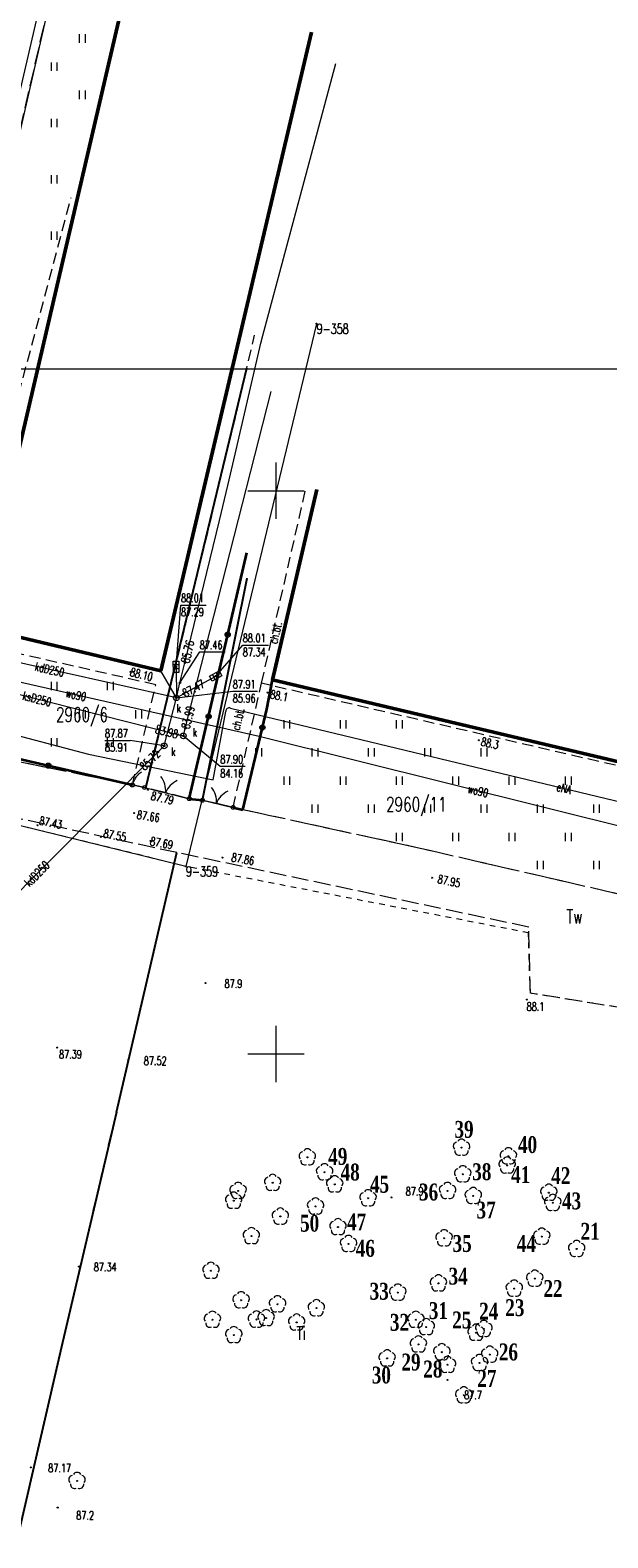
# Model space of a CAD drawing. Header units: metres. Extents: x 7427346 to 7428402, y 5774471 to 5775252.
# Tile 16 of 24: x 7427828 to 7427879, y 5774857 to 5774991. Entities that reach past the tile are written whole.
import ezdxf
from ezdxf.enums import TextEntityAlignment as Align

# ---------------------------------------------------------------- set-up
doc = ezdxf.new("R2010")
doc.units = ezdxf.units.M
doc.header["$MEASUREMENT"] = 0
for name, pattern in [('1', [0]), ('2_OTKC', [1.5, 1, -0.5]), ('2_OTKJ', [2, 1.5, -0.5]), ('2_OTKK', [0]), ('2_OTKU', [2, 1.5, -0.5]), ('2_OTZT', [1.5, 1, -0.5]), ('3_EGBU_A', [0]), ('4_SUEP_A', [0]), ('4_SUKP', [0]), ('4_SUSP', [0]), ('4_SUWP', [0]), ('GDE', [0]), ('GUK', [2, 1.5, -0.5]), ('GUZ', [1, 0.5, -0.5])]:
    doc.linetypes.add(name, pattern=pattern)
doc.layers.get('0').update_dxf_attribs({"color": 250, "linetype": 'CONTINUOUS', "lineweight": 100})
for name, color, linetype, lineweight in [('Dzialki', 7, 'GDE', 18), ('EGBB_L_0', 7, '3_EGBU_A', 50), ('Kontury', 3, 'GUK', 18), ('numeracja', 10, 'CONTINUOUS', 100), ('Numery_dzialek', 7, 'CONTINUOUS', 13), ('Numery_konturow', 3, 'CONTINUOUS', 13), ('Numery_punktow', 7, 'CONTINUOUS', 9), ('Numery_uzytkow', 3, 'CONTINUOUS', 13), ('OTK_E_T_1', 7, 'CONTINUOUS', 0), ('OTK_L_0', 7, '2_OTKJ', 18), ('OTK_L_1', 7, '2_OTKK', 25), ('OTK_L_2', 7, '2_OTKC', 18), ('OTK_L_4', 7, '2_OTKU', 18), ('OTO_L_0', 7, 'CONTINUOUS', 35), ('OTO_L_1', 7, 'CONTINUOUS', 18), ('OTO_L_2', 7, 'CONTINUOUS', 18), ('OTR_T_0', 7, 'CONTINUOUS', 18), ('OTR_T_1', 7, 'CONTINUOUS', 18), ('OTZ_L_3', 7, '2_OTZT', 18), ('Podzial_sekcyjny_krzyze', 7, '1', 18), ('Punkty', 7, 'CONTINUOUS', 18), ('ramka', 7, 'CONTINUOUS', 0), ('SUEP_E_T_0', 1, 'CONTINUOUS', 0), ('SUEP_L_0', 1, '4_SUEP_A', 18), ('SUSP_L_0', 7, '4_SUSP', 18), ('SUWP_E_T_0', 5, 'CONTINUOUS', 0), ('SUWP_L_0', 5, '4_SUWP', 18), ('Uzytki', 3, 'GUZ', 18)]:
    doc.layers.add(name, color=color, linetype=linetype, lineweight=lineweight)
for name, color, linetype, lineweight, true_color in [('OTZ_T_0', 7, 'CONTINUOUS', 18, 0x008000), ('SUK_E_T_4', 7, 'CONTINUOUS', 0, 0x803300), ('SUK_T_1', 7, 'CONTINUOUS', 18, 0x803300), ('SUK_T_3', 7, 'CONTINUOUS', 18, 0x803300), ('SUKP_E_T_0', 7, 'CONTINUOUS', 0, 0x803300), ('SUKP_L_0', 7, '4_SUKP', 18, 0x803300), ('SUKR_T_0', 7, 'CONTINUOUS', 18, 0x803300)]:
    doc.layers.add(name, color=color, linetype=linetype, lineweight=lineweight, true_color=true_color)
doc.styles.get("Standard").update_dxf_attribs({"font": 'Simplex.SHX', "width": 0.75})

# ---------------------------------------------------------------- blocks, each defined once
blk = doc.blocks.new('GRO')
at = {"linetype": 'Continuous'}
blk.add_circle((0, 0), 0.045, dxfattribs=at)
blk = doc.blocks.new('2_OTRN')
at = {"linetype": 'Continuous'}
blk.add_circle((0, 0), 0.045, dxfattribs=at)
blk = doc.blocks.new('2_OTRS')
at = {"linetype": 'Continuous'}
blk.add_circle((0, 0), 0.045, dxfattribs=at)
blk = doc.blocks.new('2_OTZT')
at = {"linetype": 'Continuous'}
for p, q in [((-0.2625, -0.375), (-0.2625, 0.375)), ((0.2625, -0.375), (0.2625, 0.375))]:
    blk.add_line(p, q, dxfattribs=at)
blk = doc.blocks.new('2_OTZL')
at = {"linetype": 'Continuous'}
blk.add_circle((0, 0), 0.045, dxfattribs=at)
for centre, start, end in [((-0.36, 0.12), 102.1445, 221.86), ((0, 0.38), 30.1401, 149.8599), ((0.36, 0.12), 318.14, 77.8555), ((-0.22, -0.3), 174.1482, 293.8542), ((0.22, -0.3), 246.1458, 5.8518)]:
    blk.add_arc(centre, 0.375, start, end, dxfattribs=at)
blk = doc.blocks.new('4_SUKK')
at = {"linetype": 'Continuous'}
for p, q in [((-0.5, -0.25), (-0.5, 0.25)), ((-0.5, 0.25), (0.5, 0.25)), ((-0.175, 0.25), (-0.175, -0.25)), ((0.175, 0.25), (0.175, -0.25)), ((0.5, 0.25), (0.5, -0.25)), ((0.5, -0.25), (-0.5, -0.25))]:
    blk.add_line(p, q, dxfattribs=at)
blk = doc.blocks.new('4_SUKS')
at = {"linetype": 'Continuous'}
blk.add_circle((0, 0), 0.25, dxfattribs=at)
blk = doc.blocks.new('4_SUPS')
at = {"linetype": 'Continuous'}
blk.add_circle((0, 0), 0.0625, dxfattribs=at)

msp = doc.modelspace()

# ---------------------------------------------------------------- linework, layer by layer
at = {"layer": 'Dzialki'}
for p, q in [((7427834.07, 5775011.75), (7427813.92, 5774923.56)), ((7427853.6, 5774964.84), (7427842, 5774916.65)), ((7427842, 5774916.65), (7427813.92, 5774923.56))]:
    msp.add_line(p, q, dxfattribs=at)
at = {"layer": 'EGBB_L_0', "linetype": '3_EGBU_A'}
for p, q in [((7427823.49, 5774937.9), (7427836.77, 5774994.93)), ((7427839.76, 5774934.02), (7427853.14, 5774990.72)), ((7427849.67, 5774933.21), (7427853.62, 5774950.13)), ((7427839.76, 5774934.02), (7427823.49, 5774937.9)), ((7427886.1, 5774924.59), (7427849.67, 5774933.21))]:
    msp.add_line(p, q, dxfattribs=at)
at = {"layer": 'Kontury'}
msp.add_line((7427813.92, 5774923.56), (7427834.07, 5775011.75), dxfattribs=at)
at = {"layer": 'OTK_L_0', "linetype": '2_OTKJ'}
for p, q in [((7427837.24, 5774923.88), (7427814.83, 5774928.44)), ((7427841.19, 5774917.88), (7427813.69, 5774923.8)), ((7427838.32, 5774923.66), (7427837.24, 5774923.88)), ((7427838.45, 5774923.63), (7427838.32, 5774923.66)), ((7427842.3, 5774922.66), (7427838.45, 5774923.63)), ((7427843.46, 5774922.52), (7427842.3, 5774922.66)), ((7427846.19, 5774921.89), (7427843.46, 5774922.52)), ((7427847.06, 5774921.68), (7427846.19, 5774921.89)), ((7427862.53, 5774918.31), (7427847.06, 5774921.68)), ((7427872.43, 5774911.26), (7427841.19, 5774917.88)), ((7427883.27, 5774913.53), (7427862.53, 5774918.31)), ((7427872.58, 5774905.39), (7427872.43, 5774911.26)), ((7427902.84, 5774900.53), (7427872.58, 5774905.39))]:
    msp.add_line(p, q, dxfattribs=at)
at = {"layer": 'OTK_L_1', "linetype": '2_OTKK'}
for p, q in [((7427838.45, 5774923.63), (7427847.41, 5774960.89)), ((7427843.46, 5774922.52), (7427847.43, 5774942.23)), ((7427835.82, 5774894.83), (7427841.19, 5774917.88)), ((7427835.82, 5774894.83), (7427831.05, 5774874.37)), ((7427831.05, 5774874.37), (7427827.11, 5774857.31))]:
    msp.add_line(p, q, dxfattribs=at)
at = {"layer": 'OTK_L_2', "linetype": '2_OTKC'}
for p, q in [((7427821.36, 5774936.85), (7427831.8, 5774976.03)), ((7427823.49, 5774937.9), (7427832.35, 5774975.97)), ((7427838.45, 5774923.63), (7427848.1, 5774963.83)), ((7427847.41, 5774960.89), (7427838.45, 5774923.63)), ((7427839.76, 5774934.02), (7427846.17, 5774961.18)), ((7427848.71, 5774932.91), (7427852.59, 5774949.96)), ((7427849.67, 5774933.21), (7427853.62, 5774950.13)), ((7427843.46, 5774922.52), (7427847.43, 5774942.23)), ((7427839.76, 5774934.02), (7427823.49, 5774937.9)), ((7427839.32, 5774932.78), (7427821.36, 5774936.85)), ((7427886.1, 5774924.59), (7427849.67, 5774933.21)), ((7427837.24, 5774923.88), (7427839.32, 5774932.78)), ((7427846.19, 5774921.89), (7427848.71, 5774932.91)), ((7427885.97, 5774924.27), (7427848.71, 5774932.91)), ((7427838.32, 5774923.66), (7427837.24, 5774923.88)), ((7427838.45, 5774923.63), (7427838.32, 5774923.66)), ((7427846.19, 5774921.89), (7427843.46, 5774922.52))]:
    msp.add_line(p, q, dxfattribs=at)
at = {"layer": 'OTK_L_4', "linetype": '2_OTKU'}
for p, q in [((7427841.19, 5774917.88), (7427813.69, 5774923.8)), ((7427835.82, 5774894.83), (7427841.19, 5774917.88)), ((7427831.05, 5774874.37), (7427835.82, 5774894.83)), ((7427827.11, 5774857.31), (7427831.05, 5774874.37))]:
    msp.add_line(p, q, dxfattribs=at)
at = {"layer": 'OTO_L_0'}
for p, q in [((7427845.71, 5774937.23), (7427847.41, 5774944.5)), ((7427844.01, 5774929.96), (7427845.71, 5774937.23)), ((7427849.18, 5774930.62), (7427849.67, 5774933.21)), ((7427848.79, 5774928.98), (7427849.18, 5774930.62)), ((7427842.3, 5774922.66), (7427844.01, 5774929.96)), ((7427847.06, 5774921.68), (7427848.79, 5774928.98)), ((7427822.33, 5774927.32), (7427829.78, 5774925.6)), ((7427829.78, 5774925.6), (7427837.24, 5774923.88)), ((7427842.3, 5774922.66), (7427843.46, 5774922.52)), ((7427846.19, 5774921.89), (7427847.06, 5774921.68))]:
    msp.add_line(p, q, dxfattribs=at)
for centre in [(7427845.71, 5774937.23), (7427844.01, 5774929.96), (7427848.79, 5774928.98), (7427829.78, 5774925.6)]:
    msp.add_circle(centre, 0.17, dxfattribs=at)
at = {"layer": 'OTO_L_1'}
for p, q in [((7427838.32, 5774923.66), (7427839.7, 5774923.31)), ((7427839.46, 5774923.37), (7427840.92, 5774923.01)), ((7427840.92, 5774923.01), (7427842.3, 5774922.66)), ((7427843.46, 5774922.52), (7427844.22, 5774922.35)), ((7427843.97, 5774922.4), (7427845.43, 5774922.06)), ((7427845.43, 5774922.06), (7427846.19, 5774921.89))]:
    msp.add_line(p, q, dxfattribs=at)
for centre in [(7427838.32, 5774923.66), (7427842.3, 5774922.66), (7427843.46, 5774922.52), (7427846.19, 5774921.89)]:
    msp.add_circle(centre, 0.17, dxfattribs=at)
for centre, start, end in [((7427838.2, 5774923.41), 353.8405, 37.9149), ((7427842.04, 5774922.44), 113.8772, 157.9516), ((7427842.71, 5774922.41), 354.9498, 39.0242), ((7427846.57, 5774921.52), 114.9866, 159.0609)]:
    msp.add_arc(centre, 2, start, end, dxfattribs=at)
at = {"layer": 'OTO_L_2'}
for p, q in [((7427838.01, 5774925.03), (7427838.04, 5774925.04)), ((7427837.24, 5774923.88), (7427837.27, 5774923.98)), ((7427837.24, 5774923.88), (7427837.78, 5774923.77)), ((7427837.27, 5774923.98), (7427837.31, 5774924.07)), ((7427837.31, 5774924.07), (7427837.34, 5774924.16)), ((7427837.34, 5774924.16), (7427837.39, 5774924.25)), ((7427837.39, 5774924.25), (7427837.43, 5774924.33)), ((7427837.43, 5774924.33), (7427837.48, 5774924.41)), ((7427837.48, 5774924.41), (7427837.53, 5774924.49)), ((7427837.53, 5774924.49), (7427837.58, 5774924.58)), ((7427837.58, 5774924.58), (7427837.64, 5774924.65)), ((7427837.64, 5774924.65), (7427837.7, 5774924.73)), ((7427837.7, 5774924.73), (7427837.75, 5774924.79)), ((7427837.75, 5774924.79), (7427837.81, 5774924.86)), ((7427837.78, 5774923.77), (7427838.32, 5774923.66)), ((7427837.81, 5774924.86), (7427837.88, 5774924.91)), ((7427837.88, 5774924.91), (7427837.94, 5774924.97)), ((7427837.94, 5774924.97), (7427838.01, 5774925.03))]:
    msp.add_line(p, q, dxfattribs=at)
for centre in [(7427837.24, 5774923.88), (7427838.32, 5774923.66)]:
    msp.add_circle(centre, 0.17, dxfattribs=at)
at = {"layer": 'OTZ_L_3', "linetype": '2_OTZT'}
for p, q in [((7427821.36, 5774936.85), (7427831.8, 5774976.03)), ((7427839.32, 5774932.78), (7427821.36, 5774936.85)), ((7427837.24, 5774923.88), (7427839.32, 5774932.78)), ((7427846.19, 5774921.89), (7427848.71, 5774932.91)), ((7427885.97, 5774924.27), (7427848.71, 5774932.91)), ((7427837.24, 5774923.88), (7427814.83, 5774928.44)), ((7427847.06, 5774921.68), (7427846.19, 5774921.89)), ((7427862.53, 5774918.31), (7427847.06, 5774921.68)), ((7427883.27, 5774913.53), (7427862.53, 5774918.31))]:
    msp.add_line(p, q, dxfattribs=at)
at = {"layer": 'Podzial_sekcyjny_krzyze'}
for p, q in [((7427850, 5774947.5), (7427850, 5774952.5)), ((7427847.5, 5774950), (7427852.5, 5774950)), ((7427850, 5774897.5), (7427850, 5774902.5)), ((7427847.5, 5774900), (7427852.5, 5774900))]:
    msp.add_line(p, q, dxfattribs=at)
at = {"layer": 'ramka', "linetype": 'Continuous'}
msp.add_lwpolyline([(7427737.76, 5774960.82), (7428034.76, 5774960.82), (7428034.76, 5774750.82), (7427737.76, 5774750.82), (7427737.76, 5774960.82)], dxfattribs=at)
at = {"layer": 'SUEP_L_0', "linetype": '4_SUEP_A'}
for p, q in [((7427844.42, 5774924.35), (7427845.54, 5774930.41)), ((7427845.96, 5774930.7), (7427888.64, 5774920.43)), ((7427824.57, 5774928.94), (7427833.36, 5774926.61)), ((7427833.36, 5774926.61), (7427844.42, 5774924.35))]:
    msp.add_line(p, q, dxfattribs=at)
msp.add_arc((7427845.83, 5774930.44), 0.29, 62.9835, 186.2649, dxfattribs=at)
at = {"layer": 'SUKP_L_0', "linetype": '4_SUKP'}
for p, q in [((7427848.84, 5774963.79), (7427855.3, 5774987.94)), ((7427848.48, 5774962.33), (7427848.66, 5774963.11)), ((7427848.66, 5774963.11), (7427848.84, 5774963.79)), ((7427846.46, 5774953.63), (7427848.48, 5774962.33)), ((7427841.94, 5774928.9), (7427849.57, 5774958.82)), ((7427845.96, 5774951.47), (7427846.46, 5774953.63)), ((7427845.73, 5774950.47), (7427845.96, 5774951.47)), ((7427844.97, 5774947.36), (7427845.73, 5774950.47)), ((7427841.91, 5774934.73), (7427844.97, 5774947.36)), ((7427841.15, 5774931.62), (7427821.76, 5774935.95)), ((7427841.47, 5774932.95), (7427841.91, 5774934.73)), ((7427818.16, 5774934.21), (7427841.28, 5774928.36)), ((7427841.15, 5774931.62), (7427839.76, 5774934.02)), ((7427841.12, 5774934.37), (7427841.15, 5774931.62)), ((7427841.78, 5774931.97), (7427844.64, 5774933.55)), ((7427841.15, 5774931.62), (7427841.47, 5774932.95)), ((7427841.15, 5774931.62), (7427841.78, 5774931.97)), ((7427840.07, 5774927.35), (7427841.15, 5774931.62)), ((7427841.28, 5774928.36), (7427841.77, 5774928.24)), ((7427841.77, 5774928.24), (7427841.94, 5774928.9)), ((7427813.1, 5774900.24), (7427839.52, 5774926.81)), ((7427839.52, 5774926.81), (7427840.07, 5774927.35))]:
    msp.add_line(p, q, dxfattribs=at)
at = {"layer": 'SUKR_T_0', "linetype": 'Continuous', "lineweight": 0}
for p, q in [((7427841.12, 5774934.37), (7427841.56, 5774939.86)), ((7427841.56, 5774939.86), (7427843.78, 5774939.86)), ((7427844.64, 5774933.55), (7427847.05, 5774936.3)), ((7427847.05, 5774936.3), (7427849.33, 5774936.3)), ((7427841.47, 5774932.95), (7427843.22, 5774935.69)), ((7427843.22, 5774935.69), (7427845.47, 5774935.69)), ((7427841.15, 5774931.62), (7427846.16, 5774932.2)), ((7427846.16, 5774932.2), (7427848.36, 5774932.2)), ((7427834.81, 5774927.84), (7427837.06, 5774927.84)), ((7427840.07, 5774927.35), (7427837.06, 5774927.84)), ((7427841.77, 5774928.24), (7427845.05, 5774925.54)), ((7427845.05, 5774925.54), (7427847.27, 5774925.54))]:
    msp.add_line(p, q, dxfattribs=at)
at = {"layer": 'SUSP_L_0', "linetype": '4_SUSP'}
msp.add_line((7427834.71, 5775017.62), (7427825.97, 5774980.01), dxfattribs=at)
at = {"layer": 'SUWP_L_0', "linetype": '4_SUWP'}
for p, q in [((7427848.49, 5774928.2), (7427810.01, 5774936.88)), ((7427882.23, 5774919.79), (7427848.49, 5774928.2))]:
    msp.add_line(p, q, dxfattribs=at)
at = {"layer": 'Uzytki'}
for p, q in [((7427834.07, 5775011.75), (7427813.92, 5774923.56)), ((7427842, 5774916.65), (7427813.92, 5774923.56)), ((7427872.41, 5774910.75), (7427842, 5774916.65)), ((7427872.58, 5774905.39), (7427872.41, 5774910.75)), ((7427890.95, 5774902.44), (7427872.58, 5774905.39))]:
    msp.add_line(p, q, dxfattribs=at)

# ---------------------------------------------------------------- block references
at = {"layer": 'OTR_T_0'}
for p in [(7427837.07, 5774933.93), (7427838.62, 5774923.46), (7427837.41, 5774921.39), (7427828.81, 5774920.31), (7427834.44, 5774919.27), (7427838.84, 5774918.91), (7427845.24, 5774917.43), (7427863.86, 5774915.64), (7427830.57, 5774900.57), (7427836.86, 5774899.44), (7427832.5, 5774881.12), (7427828.22, 5774863.28)]:
    msp.add_blockref('2_OTRS', p, dxfattribs=at)
at = {"layer": 'OTR_T_1'}
for p in [(7427849.23, 5774932.08), (7427868.01, 5774927.85), (7427843.73, 5774906.29), (7427872.27, 5774904.83), (7427860.25, 5774887.26), (7427865.21, 5774871.06), (7427830.61, 5774859.72)]:
    msp.add_blockref('2_OTRN', p, dxfattribs=at)
at = {"layer": 'OTZ_L_3'}
for p in [(7427832.81, 5774990.16), (7427830.31, 5774987.66), (7427832.81, 5774985.16), (7427830.31, 5774982.66), (7427830.31, 5774977.66), (7427830.31, 5774972.66), (7427830.31, 5774932.66), (7427835.31, 5774932.66), (7427832.81, 5774930.16), (7427837.81, 5774930.16), (7427850.97, 5774929.27), (7427855.97, 5774929.27), (7427860.97, 5774929.27), (7427830.31, 5774927.66), (7427835.31, 5774927.66), (7427848.47, 5774926.77), (7427853.47, 5774926.77), (7427858.47, 5774926.77), (7427863.47, 5774926.77), (7427868.47, 5774926.77), (7427850.97, 5774924.27), (7427855.97, 5774924.27), (7427860.97, 5774924.27), (7427865.97, 5774924.27), (7427870.97, 5774924.27), (7427875.97, 5774924.27), (7427853.47, 5774921.77), (7427858.47, 5774921.77), (7427863.47, 5774921.77), (7427868.47, 5774921.77), (7427873.47, 5774921.77), (7427878.47, 5774921.77), (7427860.97, 5774919.27), (7427865.97, 5774919.27), (7427870.97, 5774919.27), (7427875.97, 5774919.27), (7427873.47, 5774916.77), (7427878.47, 5774916.77)]:
    msp.add_blockref('2_OTZT', p, dxfattribs=at)
at = {"layer": 'OTZ_T_0'}
for p in [(7427866.47, 5774891.68), (7427870.63, 5774890.92), (7427852.78, 5774890.82), (7427854.31, 5774889.5), (7427870.52, 5774890.1), (7427849.7, 5774888.56), (7427855.21, 5774888.42), (7427866.58, 5774889.32), (7427846.24, 5774886.97), (7427846.63, 5774887.84), (7427858.17, 5774887.19), (7427865.23, 5774887.84), (7427867.51, 5774887.39), (7427874.22, 5774887.68), (7427850.38, 5774885.57), (7427853.51, 5774886.46), (7427874.57, 5774886.78), (7427855.5, 5774884.63), (7427847.81, 5774883.83), (7427856.44, 5774883.13), (7427864.92, 5774883.64), (7427873.59, 5774883.78), (7427876.69, 5774882.69), (7427844.22, 5774880.75), (7427860.81, 5774878.81), (7427864.42, 5774879.63), (7427871.15, 5774879.17), (7427872.97, 5774880.05), (7427846.9, 5774878.13), (7427850.13, 5774877.78), (7427844.35, 5774876.4), (7427848.26, 5774876.42), (7427849.12, 5774876.55), (7427851.83, 5774876.16), (7427853.58, 5774877.43), (7427862.42, 5774876.4), (7427846.25, 5774875.04), (7427863.34, 5774875.75), (7427867.76, 5774875.25), (7427868.45, 5774875.59), (7427862.64, 5774874.21), (7427864.72, 5774873.52), (7427859.86, 5774872.97), (7427865.23, 5774872.4), (7427868.07, 5774872.57), (7427868.97, 5774873.3), (7427866.67, 5774869.69), (7427832.33, 5774862.09)]:
    msp.add_blockref('2_OTZL', p, dxfattribs=at)
at = {"layer": 'Punkty'}
for p in [(7427853.6, 5774964.84), (7427842, 5774916.65)]:
    msp.add_blockref('GRO', p, dxfattribs=at)
at = {"layer": 'SUK_T_1'}
for p, rotation in [((7427841.12, 5774934.37), 271.270002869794), ((7427844.64, 5774933.55), 208.7699948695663)]:
    msp.add_blockref('4_SUKK', p, dxfattribs=dict(at, rotation=rotation))
at = {"layer": 'SUK_T_3'}
for p in [(7427841.15, 5774931.62), (7427841.77, 5774928.24), (7427840.07, 5774927.35)]:
    msp.add_blockref('4_SUKS', p, dxfattribs=at)
at = {"layer": 'SUKR_T_0'}
for p in [(7427841.12, 5774934.37), (7427841.91, 5774934.73), (7427844.64, 5774933.55), (7427841.47, 5774932.95), (7427841.78, 5774931.97), (7427841.15, 5774931.62), (7427841.28, 5774928.36), (7427841.77, 5774928.24), (7427841.94, 5774928.9), (7427839.52, 5774926.81), (7427840.07, 5774927.35)]:
    msp.add_blockref('4_SUPS', p, dxfattribs=at)

# ---------------------------------------------------------------- texts
at = {"layer": 'numeracja', "linetype": 'Continuous', "char_height": 1.5, "attachment_point": 1}
for s, insert in [('{\\fTimes New Roman|b1|i0|c238|p18;39}', (7427865.84, 5774894.05)), ('{\\fTimes New Roman|b1|i0|c238|p18;49}', (7427854.63, 5774891.65)), ('{\\fTimes New Roman|b1|i0|c238|p18;40}', (7427871.48, 5774892.7)), ('{\\fTimes New Roman|b1|i0|c238|p18;48}', (7427855.73, 5774890.26)), ('{\\fTimes New Roman|b1|i0|c238|p18;38}', (7427867.42, 5774890.29)), ('{\\fTimes New Roman|b1|i0|c238|p18;45}', (7427858.34, 5774889.18)), ('{\\fTimes New Roman|b1|i0|c238|p18;41}', (7427870.87, 5774890.03)), ('{\\fTimes New Roman|b1|i0|c238|p18;42}', (7427874.43, 5774889.94)), ('{\\fTimes New Roman|b1|i0|c238|p18;36}', (7427862.69, 5774888.49)), ('{\\fTimes New Roman|b1|i0|c238|p18;43}', (7427875.39, 5774887.7)), ('{\\fTimes New Roman|b1|i0|c238|p18;37}', (7427867.8, 5774886.89)), ('{\\fTimes New Roman|b1|i0|c238|p18;50}', (7427852.13, 5774885.72)), ('{\\fTimes New Roman|b1|i0|c238|p18;47}', (7427856.3, 5774885.83)), ('{\\fTimes New Roman|b1|i0|c238|p18;21}', (7427877.04, 5774885)), ('{\\fTimes New Roman|b1|i0|c238|p18;35}', (7427865.67, 5774883.92)), ('{\\fTimes New Roman|b1|i0|c238|p18;44}', (7427871.37, 5774883.92)), ('{\\fTimes New Roman|b1|i0|c238|p18;46}', (7427857.07, 5774883.49)), ('{\\fTimes New Roman|b1|i0|c238|p18;34}', (7427865.32, 5774881.02)), ('{\\fTimes New Roman|b1|i0|c238|p18;33}', (7427858.31, 5774879.68)), ('{\\fTimes New Roman|b1|i0|c238|p18;22}', (7427873.74, 5774879.92)), ('{\\fTimes New Roman|b1|i0|c238|p18;23}', (7427870.35, 5774878.22)), ('{\\fTimes New Roman|b1|i0|c238|p18;32}', (7427860.11, 5774876.92)), ('{\\fTimes New Roman|b1|i0|c238|p18;31}', (7427863.56, 5774877.96)), ('{\\fTimes New Roman|b1|i0|c238|p18;25}', (7427865.64, 5774877.13)), ('{\\fTimes New Roman|b1|i0|c238|p18;24}', (7427868.03, 5774877.91)), ('{\\fTimes New Roman|b1|i0|c238|p18;26}', (7427869.78, 5774874.29)), ('{\\fTimes New Roman|b1|i0|c238|p18;29}', (7427861.13, 5774873.39)), ('{\\fTimes New Roman|b1|i0|c238|p18;30}', (7427858.5, 5774872.24)), ('{\\fTimes New Roman|b1|i0|c238|p18;28}', (7427863.07, 5774872.77)), ('{\\fTimes New Roman|b1|i0|c238|p18;27}', (7427867.87, 5774871.94))]:
    msp.add_mtext_dynamic_manual_height_columns(s, width=3.76, gutter_width=12.5, heights=[0], dxfattribs=dict(at, insert=insert))
at = {"layer": 'Numery_dzialek', "width": 0.7}
for s, p in [('2960/6', (7427830.46, 5774930.76)), ('2960/11', (7427859.77, 5774922.79))]:
    msp.add_text(s, height=1.26, dxfattribs=at).set_placement(p, align=Align.TOP_LEFT)
at = {"layer": 'Numery_konturow', "width": 0.7}
msp.add_text('Tw', height=1.26, dxfattribs=at).set_placement((7427875.77, 5774912.83), align=Align.TOP_LEFT)
at = {"layer": 'Numery_punktow', "width": 0.7}
for s, p in [('9-358', (7427853.6, 5774964.84)), ('9-359', (7427842, 5774916.65))]:
    msp.add_text(s, height=0.9, dxfattribs=at).set_placement(p, align=Align.TOP_LEFT)
at = {"layer": 'Numery_uzytkow', "width": 0.7}
msp.add_text('Ti', height=1.17, dxfattribs=at).set_placement((7427851.8, 5774874.62))
at = {"layer": 'OTK_E_T_1', "lineweight": 9, "width": 0.7}
for p in [(7427849.95, 5774937.41), (7427846.62, 5774929.74)]:
    msp.add_text('ch.bt.', height=0.75, rotation=76.66, dxfattribs=at).set_placement(p, align=Align.MIDDLE)
at = {"layer": 'OTR_T_0', "lineweight": 9, "width": 0.7}
for s, rotation, p in [('88.10', 346.02, (7427837.07, 5774933.93)), ('87.79', 347.06, (7427838.92, 5774922.95)), ('87.43', 349.02, (7427829, 5774920.73)), ('87.66', 351.6, (7427837.66, 5774921.25)), ('87.55', 349.02, (7427834.7, 5774919.6)), ('87.69', 349.37, (7427838.84, 5774918.91)), ('87.86', 350.08, (7427846.06, 5774917.47)), ('87.95', 348.61, (7427864.37, 5774915.54))]:
    msp.add_text(s, height=0.75, rotation=rotation, dxfattribs=at).set_placement(p, align=Align.MIDDLE_LEFT)
for s, p in [('87.39', (7427830.73, 5774900.34)), ('87.52', (7427838.26, 5774899.76)), ('87.34', (7427833.82, 5774881.45)), ('87.17', (7427829.77, 5774863.6))]:
    msp.add_text(s, height=0.75, dxfattribs=at).set_placement(p, align=Align.TOP_LEFT)
at = {"layer": 'OTR_T_1', "lineweight": 9, "width": 0.7}
for s, rotation, p in [('88.1', 348.93, (7427849.43, 5774931.58)), ('88.3', 347.21, (7427868.14, 5774927.39))]:
    msp.add_text(s, height=0.75, rotation=rotation, dxfattribs=at).set_placement(p)
for s, p in [('87.9', (7427845.43, 5774906.62)), ('88.1', (7427872.25, 5774904.58)), ('87.9', (7427861.51, 5774888.18)), ('87.7', (7427866.7, 5774870.09)), ('87.2', (7427832.26, 5774859.4))]:
    msp.add_text(s, height=0.75, dxfattribs=at).set_placement(p, align=Align.TOP_LEFT)
at = {"layer": 'SUEP_E_T_0', "lineweight": 9, "width": 0.7}
msp.add_text('eNA', height=0.75, rotation=346.47, dxfattribs=at).set_placement((7427875.57, 5774923.58), align=Align.MIDDLE)
at = {"layer": 'SUK_E_T_4', "lineweight": 9, "width": 0.7}
for p in [(7427841.17, 5774930.32), (7427842.6, 5774928.18), (7427840.69, 5774926.46)]:
    msp.add_text('k', height=0.75, dxfattribs=at).set_placement(p)
at = {"layer": 'SUKP_E_T_0', "lineweight": 9, "width": 0.7}
for s, rotation, p in [('kdD250', 347.41, (7427829.9, 5774934.13)), ('ksD250', 345.8, (7427828.78, 5774931.52)), ('kdD250', 45.16, (7427828.78, 5774916))]:
    msp.add_text(s, height=0.75, rotation=rotation, dxfattribs=at).set_placement(p, align=Align.MIDDLE)
at = {"layer": 'SUKR_T_0', "lineweight": 9, "width": 0.7}
for s, p in [('88.01', (7427841.56, 5774940.86)), ('87.29', (7427841.56, 5774939.61)), ('88.01', (7427847.05, 5774937.3)), ('87.34', (7427847.05, 5774936.05)), ('87.91', (7427846.16, 5774933.2)), ('85.96', (7427846.16, 5774931.95)), ('87.87', (7427834.81, 5774928.84)), ('85.91', (7427834.81, 5774927.59)), ('87.90', (7427845.05, 5774926.54)), ('84.16', (7427845.05, 5774925.29))]:
    msp.add_text(s, height=0.75, dxfattribs=at).set_placement(p, align=Align.TOP_LEFT)
for s, rotation, p in [('85.76', 76.38, (7427841.91, 5774934.73)), ('87.47', 28.49, (7427841.78, 5774931.97)), ('83.99', 75.77, (7427841.94, 5774928.9))]:
    msp.add_text(s, height=0.75, rotation=rotation, dxfattribs=at).set_placement(p, align=Align.MIDDLE_LEFT)
msp.add_text('87.46', height=0.75, dxfattribs=at).set_placement((7427843.22, 5774935.94))
for s, rotation, p in [('83.98', 345.68, (7427841.28, 5774928.36)), ('85.72', 44.75, (7427839.52, 5774926.81))]:
    msp.add_text(s, height=0.75, rotation=rotation, dxfattribs=at).set_placement(p, align=Align.MIDDLE_RIGHT)
at = {"layer": 'SUWP_E_T_0', "lineweight": 9, "width": 0.7}
for rotation, p in [(347.29, (7427832.24, 5774931.87)), (346, (7427867.94, 5774923.35))]:
    msp.add_text('wo90', height=0.75, rotation=rotation, dxfattribs=at).set_placement(p, align=Align.MIDDLE)

doc.saveas('drawing.dxf')
